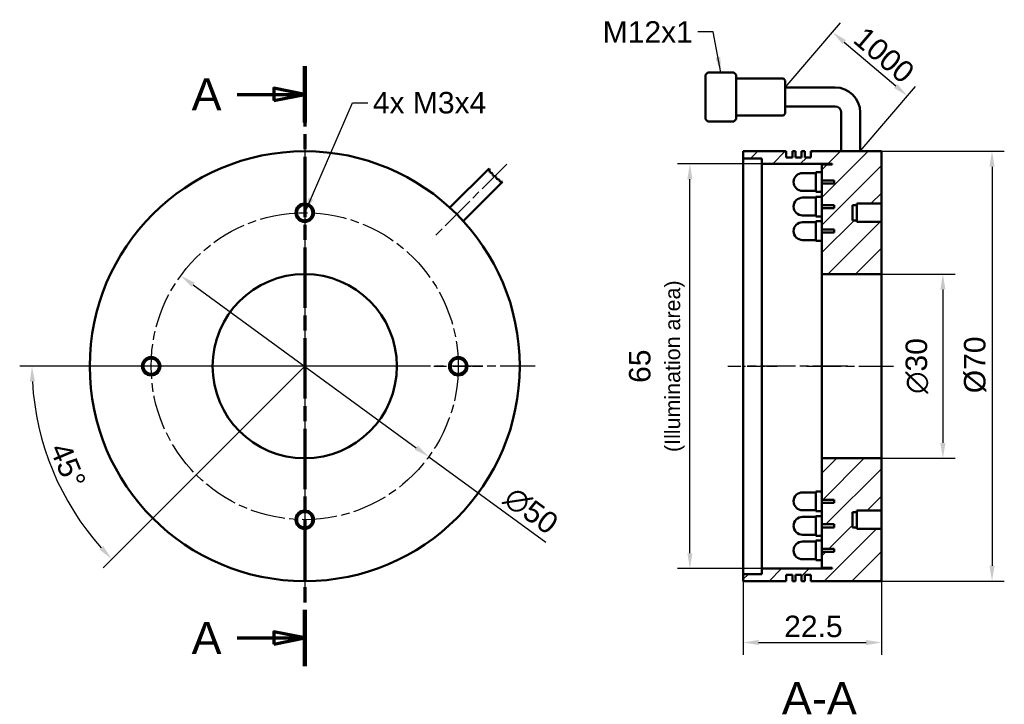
# Paper-space layout 'Blatt_1' of a CAD drawing. Header units: millimetres. Extents: x 8 to 168, y 25 to 136.
import ezdxf

# ---------------------------------------------------------------- set-up
doc = ezdxf.new("R2010")
doc.units = ezdxf.units.MM
doc.linetypes.add('CHAIN', pattern=[0.3543, 0.2362, -0.0295, 0.0591, -0.0295])
doc.linetypes.add('LONG_DASH_DOTTED', pattern=[0.3001, 0.2362, -0.0295, 0.0049, -0.0295])
for name, color, linetype, lineweight in [('Bemaßungen(DIN)', 179, 'Continuous', 25), ('Mittellinie(DIN)', 179, 'CHAIN', 25), ('Mittelpunktmarkierung(DIN)', 179, 'Continuous', 25), ('Schnittansichtslinien(DIN)', 179, 'LONG_DASH_DOTTED', 70), ('Schraffur', 179, 'Continuous', 9), ('Sichtbare Kanten(DIN)', 179, 'Continuous', 50), ('Skizziergeometrie(DIN)', 179, 'Continuous', 50), ('Symbole(DIN)', 179, 'Continuous', 25)]:
    doc.layers.add(name, color=color, linetype=linetype, lineweight=lineweight)
doc.styles.add('Aktuell-DINGroßer Text', font='arial.ttf')
doc.styles.add('STANDARD-BSI~0', font='arial.ttf')
doc.dimstyles.new('Katalogzeichnungen', dxfattribs={"dimtxt": 3.5, "dimasz": 2.5, "dimexe": 2, "dimexo": 0, "dimgap": 0.8, "dimtad": 1, "dimrnd": 1e-08, "dimdsep": 46, "dimtxsty": 'STANDARD-BSI~0', "dimcen": 0.09, "dimdle": 10, "dimclrd": 250, "dimclre": 250, "dimclrt": 250, "dimazin": 2, "dimtfac": 1, "dimtmove": 0, "dimatfit": 3, "dimfxl": 1, "dimtolj": 1, "dimtzin": 0, "dimlwd": 25, "dimlwe": 25, "dimarcsym": 0})
doc.dimstyles.new('Katalogzeichnungen$7', dxfattribs={"dimtxt": 3.5, "dimasz": 2.5, "dimexe": 2, "dimexo": 0, "dimgap": 0.8, "dimtad": 1, "dimrnd": 1e-08, "dimdsep": 46, "dimtxsty": 'STANDARD-BSI~0', "dimcen": 0.09, "dimdle": 10, "dimclrd": 179, "dimclre": 250, "dimclrt": 250, "dimazin": 2, "dimtfac": 1, "dimtmove": 0, "dimatfit": 3, "dimfxl": 1, "dimtolj": 1, "dimtzin": 0, "dimlwd": 25, "dimlwe": 25, "dimarcsym": 0})

# ---------------------------------------------------------------- blocks, each defined once
blk = doc.blocks.new('*D8')
at = {"layer": 'Bemaßungen(DIN)', "color": 250, "linetype": 'Continuous', "lineweight": 25}
for p, q in [((128.93, 112.76), (115.24, 112.76)), ((117.24, 49.36), (117.24, 110.26)), ((128.93, 46.86), (115.24, 46.86))]:
    blk.add_line(p, q, dxfattribs=at)
at = {"layer": 'Bemaßungen(DIN)', "color": 250, "linetype": 'Continuous'}
for points in [[(116.83, 110.26), (117.66, 110.26), (117.24, 112.76)], [(116.83, 49.36), (117.66, 49.36), (117.24, 46.86)]]:
    blk.add_solid(points, dxfattribs=at)
at = {"layer": 'Defpoints', "color": 0, "linetype": 'Continuous'}
for p in [(117.24, 112.76), (128.93, 112.76), (128.93, 46.86)]:
    blk.add_point(p, dxfattribs=at)
at = {"layer": 'Bemaßungen(DIN)', "color": 250, "linetype": 'Continuous', "lineweight": 25, "insert": (107.32, 79.81), "char_height": 3.5, "attachment_point": 2, "rotation": 90, "style": 'STANDARD-BSI~0'}
blk.add_mtext('\\A1;\\fArial|b0|i0;\\H3.5000;65\\P\\fArial|b0|i0;\\H2.5000;(Illumination area)', dxfattribs=at)
blk = doc.blocks.new('*D9')
at = {"layer": 'Bemaßungen(DIN)', "color": 250, "linetype": 'Continuous', "lineweight": 25}
for p, q in [((132.77, 125.21), (141.75, 135.75)), ((142.36, 132.6), (150.76, 125.45)), ((144.98, 114.81), (153.96, 125.35))]:
    blk.add_line(p, q, dxfattribs=at)
at = {"layer": 'Bemaßungen(DIN)', "color": 250, "linetype": 'Continuous'}
for points in [[(142.63, 132.92), (142.09, 132.29), (140.45, 134.23)], [(151.03, 125.76), (150.49, 125.13), (152.66, 123.83)]]:
    blk.add_solid(points, dxfattribs=at)
at = {"layer": 'Defpoints', "color": 0, "linetype": 'Continuous'}
for p in [(132.77, 125.21), (152.66, 123.83), (144.98, 114.81)]:
    blk.add_point(p, dxfattribs=at)
at = {"layer": 'Bemaßungen(DIN)', "color": 250, "linetype": 'Continuous', "lineweight": 25, "insert": (144.83, 136.25), "char_height": 3.5, "attachment_point": 1, "rotation": 319.5677, "style": 'STANDARD-BSI~0'}
blk.add_mtext('\\A1; \\fArial|b0|i0;\\H3.5000;1000', dxfattribs=at)
blk = doc.blocks.new('*D10')
at = {"layer": 'Bemaßungen(DIN)', "color": 250, "linetype": 'Continuous', "lineweight": 25}
for p, q in [((148.43, 114.81), (168.43, 114.81)), ((166.43, 112.31), (166.43, 47.31)), ((148.43, 44.81), (168.43, 44.81))]:
    blk.add_line(p, q, dxfattribs=at)
at = {"layer": 'Bemaßungen(DIN)', "color": 250, "linetype": 'Continuous'}
for points in [[(166.01, 112.31), (166.85, 112.31), (166.43, 114.81)], [(166.01, 47.31), (166.85, 47.31), (166.43, 44.81)]]:
    blk.add_solid(points, dxfattribs=at)
at = {"layer": 'Defpoints', "color": 0, "linetype": 'Continuous'}
for p in [(148.43, 114.81), (148.43, 44.81), (166.43, 44.81)]:
    blk.add_point(p, dxfattribs=at)
at = {"layer": 'Bemaßungen(DIN)', "color": 250, "linetype": 'Continuous', "lineweight": 25, "insert": (161.86, 75.41), "char_height": 3.5, "attachment_point": 1, "rotation": 90, "style": 'STANDARD-BSI~0'}
blk.add_mtext('\\A1;\\fArial|b0|i0;\\H3.5000;Ø70', dxfattribs=at)
blk = doc.blocks.new('*D11')
at = {"layer": 'Bemaßungen(DIN)', "color": 250, "linetype": 'Continuous', "lineweight": 25}
for p, q in [((125.93, 44.81), (125.93, 32.81)), ((148.43, 44.81), (148.43, 32.81)), ((128.43, 34.81), (145.93, 34.81))]:
    blk.add_line(p, q, dxfattribs=at)
at = {"layer": 'Bemaßungen(DIN)', "color": 250, "linetype": 'Continuous'}
for points in [[(128.43, 35.23), (128.43, 34.4), (125.93, 34.81)], [(145.93, 35.23), (145.93, 34.4), (148.43, 34.81)]]:
    blk.add_solid(points, dxfattribs=at)
at = {"layer": 'Defpoints', "color": 0, "linetype": 'Continuous'}
for p in [(125.93, 44.81), (148.43, 44.81), (148.43, 34.81)]:
    blk.add_point(p, dxfattribs=at)
at = {"layer": 'Bemaßungen(DIN)', "color": 250, "linetype": 'Continuous', "lineweight": 25, "insert": (132.59, 39.19), "char_height": 3.5, "attachment_point": 1, "style": 'STANDARD-BSI~0'}
blk.add_mtext('\\A1;22.5', dxfattribs=at)
blk = doc.blocks.new('*D12')
at = {"layer": 'Bemaßungen(DIN)', "color": 250, "linetype": 'Continuous', "lineweight": 25}
for p, q in [((148.43, 94.81), (160.43, 94.81)), ((158.43, 92.31), (158.43, 67.31)), ((148.43, 64.81), (160.43, 64.81))]:
    blk.add_line(p, q, dxfattribs=at)
at = {"layer": 'Bemaßungen(DIN)', "color": 250, "linetype": 'Continuous'}
for points in [[(158.01, 92.31), (158.85, 92.31), (158.43, 94.81)], [(158.01, 67.31), (158.85, 67.31), (158.43, 64.81)]]:
    blk.add_solid(points, dxfattribs=at)
at = {"layer": 'Defpoints', "color": 0, "linetype": 'Continuous'}
for p in [(148.43, 94.81), (148.43, 64.81), (158.43, 64.81)]:
    blk.add_point(p, dxfattribs=at)
at = {"layer": 'Bemaßungen(DIN)', "color": 250, "linetype": 'Continuous', "lineweight": 25, "insert": (152.36, 75.32), "char_height": 3.5, "attachment_point": 1, "rotation": 90, "style": 'STANDARD-BSI~0'}
blk.add_mtext('\\A1;{\\fAIGDT|b0|i0;\\H3.5000;\\ln}\\fArial|b0|i0;\\H3.5000;30', dxfattribs=at)
blk = doc.blocks.new('2DTransSchnitt0')
at = {"layer": 'Schnittansichtslinien(DIN)', "linetype": 'CHAIN', "ltscale": 41.652355}
blk.add_line((54.53, 128.67), (54.53, 30.97), dxfattribs=at)
at = {"layer": 'Schnittansichtslinien(DIN)', "linetype": 'Continuous', "lineweight": 140}
for p, q in [((54.53, 128.67), (54.53, 119.52)), ((54.53, 40.13), (54.53, 30.97))]:
    blk.add_line(p, q, dxfattribs=at)
at = {"layer": 'Schnittansichtslinien(DIN)', "linetype": 'Continuous'}
for p, q in [((54.53, 124.09), (49.53, 125.09)), ((49.53, 125.09), (49.53, 123.09)), ((43.53, 124.09), (49.53, 124.09)), ((49.53, 124.09), (54.53, 124.09)), ((49.53, 123.09), (54.53, 124.09)), ((43.53, 35.55), (49.53, 35.55)), ((54.53, 35.55), (49.53, 36.55)), ((49.53, 36.55), (49.53, 34.55)), ((49.53, 35.55), (54.53, 35.55)), ((49.53, 34.55), (54.53, 35.55))]:
    blk.add_line(p, q, dxfattribs=at)
at = {"layer": 'Schnittansichtslinien(DIN)', "linetype": 'Continuous', "flags": 128}
for points in [[(49.53, 123.09), (54.53, 124.09), (49.53, 125.09), (49.53, 123.09)], [(49.53, 34.55), (54.53, 35.55), (49.53, 36.55), (49.53, 34.55)]]:
    blk.add_lwpolyline(points, dxfattribs=at)
at = {"layer": 'Schnittansichtslinien(DIN)'}
for points in [[(49.53, 123.09), (54.53, 124.09), (49.53, 125.09), (49.53, 123.09)], [(49.53, 34.55), (54.53, 35.55), (49.53, 36.55), (49.53, 34.55)]]:
    blk.add_solid(points, dxfattribs=at)
at = {"layer": 'Schnittansichtslinien(DIN)', "char_height": 5.25, "attachment_point": 7, "style": 'Aktuell-DINGroßer Text'}
for insert in [(36.11, 121.47), (36.11, 32.93)]:
    blk.add_mtext('A', dxfattribs=dict(at, insert=insert))
blk = doc.blocks.new('*D14')
at = {"layer": 'Bemaßungen(DIN)', "color": 250, "linetype": 'Continuous', "lineweight": 25}
for p, q in [((54.52, 79.81), (8.13, 79.81)), ((54.53, 79.81), (21.72, 47))]:
    blk.add_line(p, q, dxfattribs=at)
blk.add_arc((54.53, 79.81), 44.4, 183.2263, 221.7737, dxfattribs=at)
at = {"layer": 'Bemaßungen(DIN)', "color": 250, "linetype": 'Continuous'}
for points in [[(9.78, 77.3), (10.62, 77.33), (10.13, 79.81)], [(21.72, 50.52), (21.11, 49.95), (23.13, 48.41)]]:
    blk.add_solid(points, dxfattribs=at)
at = {"layer": 'Defpoints', "color": 0, "linetype": 'Continuous'}
for p in [(54.52, 79.81), (54.53, 79.81), (54.53, 79.81), (11.64, 68.32)]:
    blk.add_point(p, dxfattribs=at)
at = {"layer": 'Bemaßungen(DIN)', "color": 250, "linetype": 'Continuous', "lineweight": 25, "insert": (16.2, 67.73), "char_height": 3.5, "attachment_point": 1, "rotation": 292.5, "style": 'STANDARD-BSI~0'}
blk.add_mtext('\\A1;45°', dxfattribs=at)
blk = doc.blocks.new('*D15')
at = {"layer": 'Bemaßungen(DIN)', "color": 250, "linetype": 'Continuous', "lineweight": 25}
for p, q in [((36.36, 93.08), (72.7, 66.54)), ((74.72, 65.07), (93.81, 51.13))]:
    blk.add_line(p, q, dxfattribs=at)
at = {"layer": 'Bemaßungen(DIN)', "color": 250, "linetype": 'Continuous'}
for points in [[(36.61, 93.42), (36.12, 92.75), (34.34, 94.56)], [(72.95, 66.88), (72.46, 66.21), (74.72, 65.07)]]:
    blk.add_solid(points, dxfattribs=at)
at = {"layer": 'Defpoints', "color": 0, "linetype": 'Continuous'}
for p in [(34.34, 94.56), (74.72, 65.07)]:
    blk.add_point(p, dxfattribs=at)
at = {"layer": 'Bemaßungen(DIN)', "color": 250, "linetype": 'Continuous', "lineweight": 25, "insert": (88.74, 60.49), "char_height": 3.5, "attachment_point": 1, "rotation": 323.8588, "style": 'STANDARD-BSI~0'}
blk.add_mtext('\\A1;∅50', dxfattribs=at)

psp = doc.layouts.new('Blatt_1')

# ---------------------------------------------------------------- hatches: boundary and pattern name
at = {"layer": 'Schraffur'}
h = psp.add_hatch(dxfattribs=at)
h.set_pattern_fill('ANSI31', color=256, scale=25.4, style=0)
h.set_pattern_definition([(45, (0, 0), (-2.245064, 2.245064), [])])
h.paths.add_polyline_path([(140.73, 102.063), (138.73, 102.063), (138.73, 103.413), (138.73, 104.213), (138.73, 105.563), (140.73, 105.563), (140.73, 106.063), (138.73, 106.063), (138.73, 107.413), (138.73, 108.213), (138.73, 109.563), (140.73, 109.563), (140.73, 110.063), (138.73, 110.063), (138.73, 111.413), (138.73, 112.663), (140.43, 112.663), (140.43, 112.763), (128.93, 112.763), (128.93, 113.663), (125.93, 113.663), (125.93, 114.813), (132.93, 114.813), (132.93, 113.813), (133.93, 113.813), (133.93, 114.813), (134.43, 114.813), (134.43, 113.813), (135.43, 113.813), (135.43, 114.813), (135.93, 114.813), (135.93, 113.813), (136.93, 113.813), (136.93, 114.813), (148.43, 114.813), (148.43, 106.313), (144.43, 106.313), (144.43, 106.063), (143.73, 106.063), (143.73, 103.563), (144.43, 103.563), (144.43, 103.313), (148.43, 103.313), (148.43, 94.813), (138.73, 94.813), (138.73, 100.213), (138.73, 101.563), (140.73, 101.563)])
h.paths.add_polyline_path([(140.73, 50.063), (138.73, 50.063), (138.73, 51.413), (138.73, 52.213), (138.73, 53.563), (140.73, 53.563), (140.73, 54.063), (138.73, 54.063), (138.73, 55.413), (138.73, 56.213), (138.73, 57.563), (140.73, 57.563), (140.73, 58.063), (138.73, 58.063), (138.73, 59.413), (138.73, 64.813), (148.43, 64.813), (148.43, 56.313), (144.43, 56.313), (144.43, 56.063), (143.73, 56.063), (143.73, 53.563), (144.43, 53.563), (144.43, 53.313), (148.43, 53.313), (148.43, 44.813), (136.93, 44.813), (136.93, 45.813), (135.93, 45.813), (135.93, 44.813), (135.43, 44.813), (135.43, 45.813), (134.43, 45.813), (134.43, 44.813), (133.93, 44.813), (133.93, 45.813), (132.93, 45.813), (132.93, 44.813), (125.93, 44.813), (125.93, 45.963), (128.93, 45.963), (128.93, 46.863), (140.43, 46.863), (140.43, 46.963), (138.73, 46.963), (138.73, 48.213), (138.73, 49.563), (140.73, 49.563)])

# ---------------------------------------------------------------- linework, layer by layer
at = {"layer": 'Mittellinie(DIN)', "linetype": 'CHAIN', "ltscale": 23.990969}
for p, q in [((87.413, 112.694), (75.392, 100.673)), ((142.93, 79.813), (126.43, 79.813)), ((136.23, 79.813), (150.93, 79.813))]:
    psp.add_line(p, q, dxfattribs=at)
at = {"layer": 'Mittellinie(DIN)', "linetype": 'CHAIN', "ltscale": 8.88956}
psp.add_line((123.43, 79.813), (131.43, 79.813), dxfattribs=at)
at = {"layer": 'Mittellinie(DIN)', "linetype": 'CHAIN', "ltscale": 23.990969}
psp.add_circle((54.533, 79.813), 25, dxfattribs=at)
at = {"layer": 'Mittelpunktmarkierung(DIN)', "linetype": 'CHAIN', "ltscale": 23.990969}
for p, q in [((54.533, 117.313), (54.533, 42.313)), ((54.533, 97.313), (54.533, 62.313)), ((92.033, 79.813), (17.033, 79.813)), ((72.033, 79.813), (37.033, 79.813))]:
    psp.add_line(p, q, dxfattribs=at)
at = {"layer": 'Mittelpunktmarkierung(DIN)', "linetype": 'CHAIN', "ltscale": 8.88956}
for p, q in [((54.533, 108.813), (54.533, 100.813)), ((33.533, 79.813), (25.533, 79.813)), ((75.533, 79.813), (83.533, 79.813)), ((54.533, 58.813), (54.533, 50.813))]:
    psp.add_line(p, q, dxfattribs=at)
at = {"layer": 'Sichtbare Kanten(DIN)'}
for p, q in [((132.93, 114.813), (125.93, 114.813)), ((125.93, 114.813), (125.93, 113.663)), ((132.93, 113.813), (132.93, 114.813)), ((134.43, 114.813), (133.93, 114.813)), ((133.93, 114.813), (133.93, 113.813)), ((134.43, 113.813), (134.43, 114.813)), ((135.93, 114.813), (135.43, 114.813)), ((135.43, 114.813), (135.43, 113.813)), ((135.93, 113.813), (135.93, 114.813)), ((148.43, 114.813), (136.93, 114.813)), ((136.93, 114.813), (136.93, 113.813)), ((148.43, 106.313), (148.43, 114.813)), ((125.93, 113.663), (128.93, 113.663)), ((125.93, 113.663), (125.93, 45.963)), ((128.93, 113.663), (128.93, 112.763)), ((128.93, 112.763), (140.43, 112.763)), ((128.93, 46.863), (128.93, 112.763)), ((133.93, 113.813), (132.93, 113.813)), ((135.43, 113.813), (134.43, 113.813)), ((136.93, 113.813), (135.93, 113.813)), ((140.43, 112.663), (138.73, 112.663)), ((138.73, 112.663), (138.73, 111.413)), ((140.43, 112.763), (140.43, 112.663)), ((84.549, 112.022), (78.161, 105.634)), ((135.58, 111.263), (137.73, 111.263)), ((137.73, 108.213), (137.73, 111.413)), ((137.73, 111.413), (138.73, 111.413)), ((138.73, 108.213), (138.73, 111.413)), ((86.741, 109.83), (80.353, 103.442)), ((140.73, 110.063), (138.73, 110.063)), ((140.73, 109.563), (138.73, 109.563)), ((140.73, 109.563), (140.73, 110.063)), ((135.58, 108.363), (137.73, 108.363)), ((137.73, 108.213), (138.73, 108.213)), ((137.73, 104.213), (137.73, 107.413)), ((137.73, 107.413), (138.73, 107.413)), ((138.73, 108.213), (138.73, 107.413)), ((138.73, 104.213), (138.73, 107.413)), ((135.58, 107.263), (137.73, 107.263)), ((140.73, 106.063), (138.73, 106.063)), ((140.73, 105.563), (140.73, 106.063)), ((143.73, 103.563), (143.73, 106.063)), ((143.73, 106.063), (144.43, 106.063)), ((144.43, 106.063), (144.43, 106.313)), ((144.43, 106.313), (148.43, 106.313)), ((144.43, 103.563), (144.43, 106.063)), ((148.43, 103.313), (148.43, 106.313)), ((135.58, 104.363), (137.73, 104.363)), ((137.73, 104.213), (138.73, 104.213)), ((140.73, 105.563), (138.73, 105.563)), ((138.73, 104.213), (138.73, 103.413)), ((135.58, 103.263), (137.73, 103.263)), ((137.73, 100.213), (137.73, 103.413)), ((137.73, 103.413), (138.73, 103.413)), ((138.73, 100.213), (138.73, 103.413)), ((144.43, 103.563), (143.73, 103.563)), ((144.43, 103.313), (144.43, 103.563)), ((148.43, 103.313), (144.43, 103.313)), ((148.43, 94.813), (148.43, 103.313)), ((140.73, 102.063), (138.73, 102.063)), ((140.73, 101.563), (138.73, 101.563)), ((140.73, 101.563), (140.73, 102.063)), ((135.58, 100.363), (137.73, 100.363)), ((137.73, 100.213), (138.73, 100.213)), ((138.73, 100.213), (138.73, 94.813)), ((138.73, 94.813), (148.43, 94.813)), ((138.73, 94.813), (138.73, 64.813)), ((148.43, 64.813), (148.43, 94.813)), ((148.43, 64.813), (138.73, 64.813)), ((138.73, 64.813), (138.73, 59.413)), ((148.43, 56.313), (148.43, 64.813)), ((137.73, 56.213), (137.73, 59.413)), ((137.73, 59.413), (138.73, 59.413)), ((138.73, 56.213), (138.73, 59.413)), ((135.58, 59.263), (137.73, 59.263)), ((140.73, 58.063), (138.73, 58.063)), ((140.73, 57.563), (140.73, 58.063)), ((135.58, 56.363), (137.73, 56.363)), ((137.73, 56.213), (138.73, 56.213)), ((140.73, 57.563), (138.73, 57.563)), ((138.73, 56.213), (138.73, 55.413)), ((144.43, 56.063), (144.43, 56.313)), ((144.43, 56.313), (148.43, 56.313)), ((148.43, 53.313), (148.43, 56.313)), ((135.58, 55.263), (137.73, 55.263)), ((137.73, 52.213), (137.73, 55.413)), ((137.73, 55.413), (138.73, 55.413)), ((138.73, 52.213), (138.73, 55.413)), ((143.73, 53.563), (143.73, 56.063)), ((143.73, 56.063), (144.43, 56.063)), ((144.43, 53.563), (144.43, 56.063)), ((140.73, 54.063), (138.73, 54.063)), ((140.73, 53.563), (138.73, 53.563)), ((140.73, 53.563), (140.73, 54.063)), ((144.43, 53.563), (143.73, 53.563)), ((144.43, 53.313), (144.43, 53.563)), ((148.43, 53.313), (144.43, 53.313)), ((148.43, 44.813), (148.43, 53.313)), ((135.58, 52.363), (137.73, 52.363)), ((137.73, 52.213), (138.73, 52.213)), ((137.73, 48.213), (137.73, 51.413)), ((137.73, 51.413), (138.73, 51.413)), ((138.73, 52.213), (138.73, 51.413)), ((138.73, 48.213), (138.73, 51.413)), ((135.58, 51.263), (137.73, 51.263)), ((140.73, 50.063), (138.73, 50.063)), ((140.73, 49.563), (140.73, 50.063)), ((135.58, 48.363), (137.73, 48.363)), ((137.73, 48.213), (138.73, 48.213)), ((140.73, 49.563), (138.73, 49.563)), ((138.73, 48.213), (138.73, 46.963)), ((140.43, 46.863), (128.93, 46.863)), ((128.93, 46.863), (128.93, 45.963)), ((138.73, 46.963), (140.43, 46.963)), ((140.43, 46.963), (140.43, 46.863)), ((128.93, 45.963), (125.93, 45.963)), ((125.93, 45.963), (125.93, 44.813)), ((132.93, 44.813), (132.93, 45.813)), ((132.93, 45.813), (133.93, 45.813)), ((133.93, 45.813), (133.93, 44.813)), ((134.43, 44.813), (134.43, 45.813)), ((134.43, 45.813), (135.43, 45.813)), ((135.43, 45.813), (135.43, 44.813)), ((135.93, 44.813), (135.93, 45.813)), ((135.93, 45.813), (136.93, 45.813)), ((136.93, 45.813), (136.93, 44.813)), ((125.93, 44.813), (132.93, 44.813)), ((133.93, 44.813), (134.43, 44.813)), ((135.43, 44.813), (135.93, 44.813)), ((136.93, 44.813), (148.43, 44.813))]:
    psp.add_line(p, q, dxfattribs=at)
for centre, radius in [((54.533, 79.813), 35), ((54.533, 104.813), 1.5), ((54.533, 104.813), 1.25), ((54.533, 79.813), 15), ((29.533, 79.813), 1.5), ((29.533, 79.813), 1.25), ((79.533, 79.813), 1.5), ((79.533, 79.813), 1.25), ((54.533, 54.813), 1.5), ((54.533, 54.813), 1.25)]:
    psp.add_circle(centre, radius, dxfattribs=at)
for centre in [(135.58, 109.813), (135.58, 105.813), (135.58, 101.813), (135.58, 57.813), (135.58, 53.813), (135.58, 49.813)]:
    psp.add_arc(centre, 1.45, 90, 270, dxfattribs=at)
at = {"layer": 'Skizziergeometrie(DIN)'}
for p, q in [((119.774, 127.263), (120.174, 127.663)), ((119.774, 127.263), (119.774, 120.063)), ((124.374, 127.663), (120.174, 127.663)), ((124.374, 127.663), (124.774, 127.263)), ((124.774, 120.063), (124.774, 127.263)), ((124.774, 126.663), (132.474, 126.663)), ((132.474, 126.663), (132.774, 126.363)), ((132.774, 126.363), (132.774, 120.963)), ((132.774, 125.213), (140.88, 125.213)), ((132.774, 122.113), (140.88, 122.113)), ((132.474, 120.663), (124.774, 120.663)), ((132.774, 120.963), (132.474, 120.663)), ((141.88, 119.587), (141.88, 121.113)), ((141.88, 121.113), (141.88, 114.813)), ((144.98, 121.113), (144.98, 114.813)), ((119.774, 120.063), (120.174, 119.663)), ((120.174, 119.663), (124.374, 119.663)), ((124.774, 120.063), (124.374, 119.663)), ((84.549, 112.022), (84.665, 111.402)), ((84.665, 111.402), (85.115, 111.202)), ((85.115, 111.202), (85.179, 110.858)), ((85.179, 110.858), (85.692, 110.63)), ((85.692, 110.63), (85.75, 110.321)), ((85.75, 110.321), (86.221, 110.153)), ((86.221, 110.153), (86.281, 109.83)), ((86.281, 109.83), (86.741, 109.83))]:
    psp.add_line(p, q, dxfattribs=at)
for radius in [4.1, 1]:
    psp.add_arc((140.88, 121.113), radius, 0, 90, dxfattribs=at)

# ---------------------------------------------------------------- block references
at = {"layer": 'Schnittansichtslinien(DIN)'}
psp.add_blockref('2DTransSchnitt0', (0, 0), dxfattribs=at)

# ---------------------------------------------------------------- texts
at = {"layer": 'Symbole(DIN)', "color": 250, "char_height": 3.5, "attachment_point": 1, "style": 'STANDARD-BSI~0'}
for s, insert, width in [('{\\fArial|b0|i0;M12x1}', (103.046, 135.999), 14.67492), ('{\\fArial|b0|i0;4x M3x4}', (65.619, 124.481), 18.47904)]:
    psp.add_mtext(s, dxfattribs=dict(at, insert=insert, width=width))
at = {"layer": 'Symbole(DIN)', "color": 179, "insert": (132.208, 23.108), "char_height": 5.25, "attachment_point": 7, "style": 'Aktuell-DINGroßer Text'}
psp.add_mtext('A-A', dxfattribs=at)

# ---------------------------------------------------------------- dimensions: what is measured, and where the dimension line sits
at = {"layer": 'Bemaßungen(DIN)', "color": 250, "linetype": 'Continuous', "lineweight": 25}
for base, p1, p2, angle, text, override, picture, middle in [((152.66, 123.826), (132.774, 125.213), (144.98, 114.813), 139.56768, ' \\fArial|b0|i0;\\H3.5000;1000', {"dimgap": 0.8, "dimdec": 2, "dimtol": 0, "dimlim": 0, "dimtp": 0, "dimtm": 0, "dimtdec": 2, "dimtofl": 0, "dimatfit": 1}, '*D9', (146.557, 129.026)), ((166.43, 44.813), (148.43, 114.813), (148.43, 44.813), 90, '\\fArial|b0|i0;\\H3.5000;Ø<>', {"dimgap": 0.8, "dimdec": 2, "dimtol": 0, "dimlim": 0, "dimtp": 0, "dimtm": 0, "dimtdec": 2, "dimtofl": 0, "dimatfit": 1}, '*D10', (166.43, 79.813)), ((117.243, 112.763), (128.93, 46.863), (128.93, 112.763), 90, '\\fArial|b0|i0;\\H3.5000;<>\\P\\fArial|b0|i0;\\H2.5000;(Illumination area)', {"dimgap": 0.8, "dimdec": 2, "dimlfac": 0.986343, "dimtol": 0, "dimlim": 0, "dimtp": 0, "dimtm": 0, "dimtdec": 2, "dimtofl": 0, "dimatfit": 1, "dimtvp": -0.25}, '*D8', (117.243, 79.813)), ((158.43, 64.813), (148.43, 94.813), (148.43, 64.813), 90, '{\\fAIGDT|b0|i0;\\H3.5000;\\ln}\\fArial|b0|i0;\\H3.5000;<>', {"dimgap": 0.8, "dimdec": 2, "dimtol": 0, "dimlim": 0, "dimtp": 0, "dimtm": 0, "dimtdec": 2, "dimtofl": 0, "dimatfit": 1}, '*D12', (158.43, 79.813))]:
    dim = psp.add_linear_dim(base=base, p1=p1, p2=p2, angle=angle, text=text, dimstyle='Katalogzeichnungen', override=override, dxfattribs=at)
    dim.commit()
    dim.dimension.update_dxf_attribs({"geometry": picture, "text_midpoint": middle, "dimtype": 160})
dim = psp.add_diameter_dim_2p(p1=(34.344, 94.558), p2=(74.722, 65.069), dimstyle='Katalogzeichnungen', override={"dimgap": 0.8, "dimdec": 2, "dimlfac": 1, "dimtol": 0, "dimlim": 0, "dimtp": 0, "dimtm": 0, "dimtdec": 2, "dimatfit": 2}, dxfattribs=at)
dim.commit()
dim.dimension.update_dxf_attribs({"geometry": '*D15', "text_midpoint": (89.605, 54.2), "dimtype": 163})
dim = psp.add_angular_dim_3p(base=(11.642, 68.321), center=(54.533, 79.813), p1=(54.523, 79.813), p2=(54.526, 79.806), dimstyle='Katalogzeichnungen', override={"dimgap": 0.8, "dimadec": 2, "dimtol": 0, "dimlim": 0, "dimtp": 0, "dimtm": 0, "dimtdec": 0}, dxfattribs=at)
dim.commit()
dim.dimension.update_dxf_attribs({"geometry": '*D14', "text_midpoint": (13.509, 62.821), "dimtype": 165})
dim = psp.add_linear_dim(base=(148.43, 34.813), p1=(125.93, 44.813), p2=(148.43, 44.813), angle=180, dimstyle='Katalogzeichnungen', override={"dimgap": 0.8, "dimdec": 2, "dimtol": 0, "dimlim": 0, "dimtp": 0, "dimtm": 0, "dimtdec": 2, "dimtofl": 0, "dimatfit": 1}, dxfattribs=at)
dim.commit()
dim.dimension.update_dxf_attribs({"geometry": '*D11', "text_midpoint": (137.18, 34.813), "dimtype": 160})

# ---------------------------------------------------------------- leaders
at = {"layer": 'Symbole(DIN)', "color": 179, "linetype": 'Continuous', "lineweight": 25, "annotation_type": 0, "has_hookline": 1}
for points, hookline_direction, text_width in [([(122.274, 127.663), (121.021, 134.249), (118.521, 134.249)], 1, 13.415), ([(54.533, 104.813), (62.319, 122.731), (64.819, 122.731)], 0, 18.18)]:
    psp.add_leader(points, dimstyle='Katalogzeichnungen$7', override={"dimtad": 0}, dxfattribs=dict(at, hookline_direction=hookline_direction, text_width=text_width))

doc.saveas('drawing.dxf')
